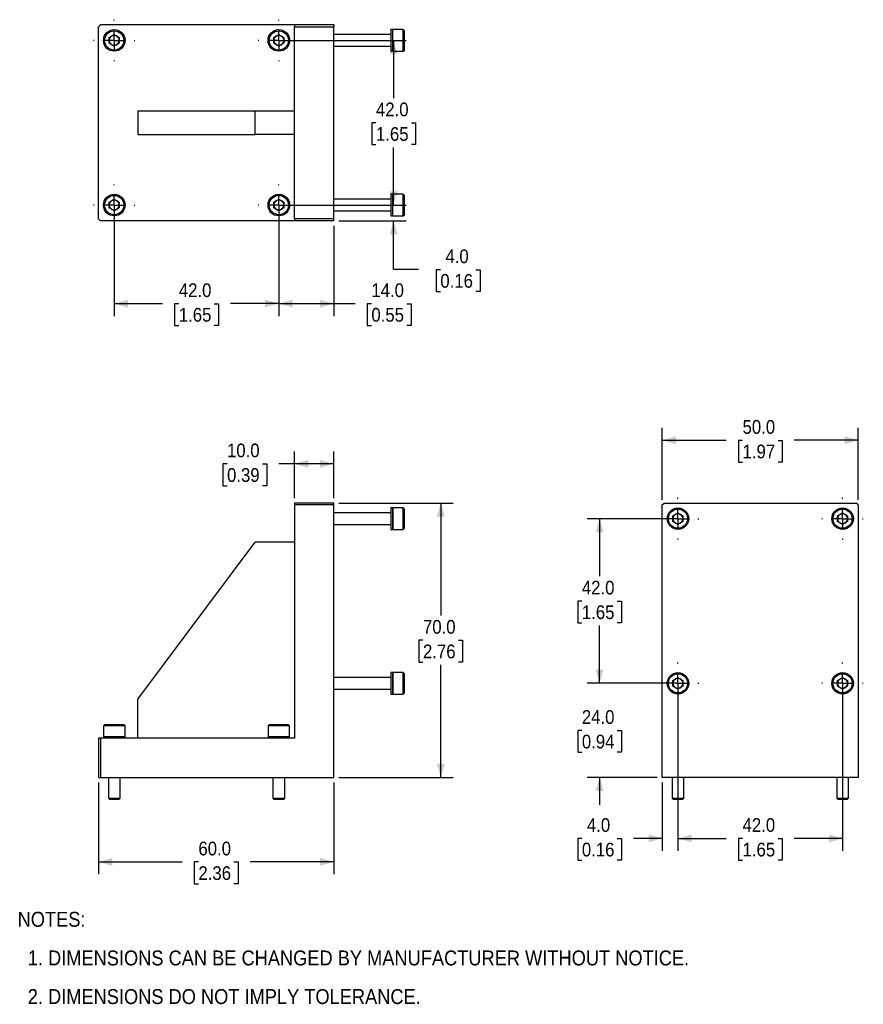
# Model space of a CAD drawing. Header units: millimetres. Extents: x 10 to 432, y 0 to 263.
# Tile 1 of 4: x 10 to 225, y 12 to 263. Entities that reach past the tile are written whole.
import ezdxf

# ---------------------------------------------------------------- set-up
doc = ezdxf.new("R2010")
doc.units = ezdxf.units.MM
doc.linetypes.add('SLD-Center', pattern=[19.05, 15.24, -1.27, 1.27, -1.27])
doc.linetypes.add('SLD-Solid', pattern=[0])
doc.layers.add('CENTER', color=40, linetype='SLD-Center')
doc.layers.add('DIMENSIONS', color=140, linetype='SLD-Solid', lineweight=25)
doc.layers.add('TEXT', color=140, linetype='SLD-Solid', lineweight=25)
doc.styles.add('SLDTEXTSTYLE0', font='GOTHIC.TTF', dxfattribs={"width": 0.913})
doc.dimstyles.new('SLDDIMSTYLE0', dxfattribs={"dimtxt": 3.5, "dimasz": 3.5, "dimexe": 0, "dimexo": 0.0625, "dimgap": 0.875, "dimtad": 0, "dimtih": 1, "dimtoh": 1, "dimdec": 1, "dimrnd": 1e-09, "dimzin": 4, "dimdsep": 46, "dimtxsty": 'SLDTEXTSTYLE0', "dimsah": 1, "dimcen": 0.09, "dimadec": 0, "dimazin": 1, "dimtfac": 1, "dimtdec": 1, "dimtofl": 0, "dimtmove": 0, "dimatfit": 3, "dimfxl": 0, "dimfrac": 2, "dimtolj": 1, "dimtzin": 12, "dimarcsym": 0})
doc.dimstyles.new('SLDDIMSTYLE1', dxfattribs={"dimtxt": 3.5, "dimasz": 3.5, "dimexe": 0, "dimexo": 0.0625, "dimgap": 0.875, "dimtad": 0, "dimtih": 1, "dimtoh": 1, "dimdec": 1, "dimrnd": 1e-09, "dimzin": 4, "dimdsep": 46, "dimtxsty": 'SLDTEXTSTYLE0', "dimsah": 1, "dimcen": 0.09, "dimadec": 0, "dimazin": 1, "dimtfac": 1, "dimtdec": 1, "dimtmove": 0, "dimatfit": 0, "dimfxl": 0, "dimfrac": 2, "dimtolj": 1, "dimtzin": 12, "dimarcsym": 0})

# ---------------------------------------------------------------- blocks, each defined once
blk = doc.blocks.new('SW_NOTE_0_2')
at = {"layer": 'TEXT', "color": 0, "char_height": 3.81, "attachment_point": 1, "style": 'SLDTEXTSTYLE0'}
for s, insert in [('NOTES:', (0, 4.87)), ('  1. DIMENSIONS CAN BE CHANGED BY MANUFACTURER WITHOUT NOTICE.', (0, -4.99)), ('  2. DIMENSIONS DO NOT IMPLY TOLERANCE.', (0, -14.84))]:
    blk.add_mtext(s, dxfattribs=dict(at, insert=insert))
blk = doc.blocks.new('_D')
at = {"layer": 'DIMENSIONS'}
for p, q in [((91.18, 139.57), (120.39, 139.57)), ((117.21, 139.57), (117.21, 110.87)), ((112.69, 104.55), (111.62, 104.55)), ((111.62, 104.55), (111.62, 98.99)), ((121.74, 104.55), (122.81, 104.55)), ((122.81, 104.55), (122.81, 98.99)), ((111.62, 98.99), (112.69, 98.99)), ((117.21, 69.57), (117.21, 98.28)), ((122.81, 98.99), (121.74, 98.99)), ((91.18, 69.57), (120.39, 69.57))]:
    blk.add_line(p, q, dxfattribs=at)
for points in [[(117.21, 139.57), (116.21, 136.07), (118.21, 136.07)], [(117.21, 69.57), (118.21, 73.07), (116.21, 73.07)]]:
    blk.add_solid(points, dxfattribs=at)
at = {"layer": 'DIMENSIONS', "char_height": 3.5, "attachment_point": 1, "style": 'SLDTEXTSTYLE0'}
for s, insert in [('70.0', (112.69, 109.73)), ('2.76', (112.69, 103.46))]:
    blk.add_mtext(s, dxfattribs=dict(at, insert=insert))
blk = doc.blocks.new('_D_1')
at = {"layer": 'DIMENSIONS'}
for p, q in [((29.91, 68.3), (29.91, 44.85)), ((89.91, 68.3), (89.91, 44.85)), ((29.91, 48.02), (51.25, 48.02)), ((55.39, 48), (54.32, 48)), ((54.32, 48), (54.32, 42.44)), ((64.44, 48), (65.51, 48)), ((65.51, 48), (65.51, 42.44)), ((89.91, 48.02), (68.58, 48.02)), ((54.32, 42.44), (55.39, 42.44)), ((65.51, 42.44), (64.44, 42.44))]:
    blk.add_line(p, q, dxfattribs=at)
for points in [[(29.91, 48.02), (33.41, 47.02), (33.41, 49.02)], [(89.91, 48.02), (86.41, 49.02), (86.41, 47.02)]]:
    blk.add_solid(points, dxfattribs=at)
at = {"layer": 'DIMENSIONS', "char_height": 3.5, "attachment_point": 1, "style": 'SLDTEXTSTYLE0'}
for s, insert in [('60.0', (55.39, 53.18)), ('2.36', (55.39, 46.91))]:
    blk.add_mtext(s, dxfattribs=dict(at, insert=insert))
blk = doc.blocks.new('_D_2')
at = {"layer": 'DIMENSIONS'}
for p, q in [((79.91, 140.84), (79.91, 152.75)), ((89.91, 140.84), (89.91, 152.75)), ((62.69, 149.55), (61.63, 149.55)), ((61.63, 149.55), (61.63, 143.99)), ((71.74, 149.55), (72.81, 149.55)), ((72.81, 149.55), (72.81, 143.99)), ((79.91, 149.57), (75.88, 149.57)), ((89.91, 149.57), (79.91, 149.57)), ((61.63, 143.99), (62.69, 143.99)), ((72.81, 143.99), (71.74, 143.99))]:
    blk.add_line(p, q, dxfattribs=at)
for points in [[(79.91, 149.57), (83.41, 148.57), (83.41, 150.57)], [(89.91, 149.57), (86.41, 150.57), (86.41, 148.57)]]:
    blk.add_solid(points, dxfattribs=at)
at = {"layer": 'DIMENSIONS', "char_height": 3.5, "attachment_point": 1, "style": 'SLDTEXTSTYLE0'}
for s, insert in [('10.0', (62.69, 154.73)), ('0.39', (62.69, 148.46))]:
    blk.add_mtext(s, dxfattribs=dict(at, insert=insert))
blk = doc.blocks.new('_D_3')
at = {"layer": 'DIMENSIONS'}
for p, q in [((173.75, 140.34), (173.75, 158.75)), ((223.75, 140.34), (223.75, 158.75)), ((173.75, 155.57), (190.09, 155.57)), ((194.23, 155.55), (193.16, 155.55)), ((193.16, 155.55), (193.16, 149.99)), ((203.28, 155.55), (204.35, 155.55)), ((204.35, 155.55), (204.35, 149.99)), ((223.75, 155.57), (207.42, 155.57)), ((193.16, 149.99), (194.23, 149.99)), ((204.35, 149.99), (203.28, 149.99))]:
    blk.add_line(p, q, dxfattribs=at)
for points in [[(173.75, 155.57), (177.25, 154.57), (177.25, 156.57)], [(223.75, 155.57), (220.25, 156.57), (220.25, 154.57)]]:
    blk.add_solid(points, dxfattribs=at)
at = {"layer": 'DIMENSIONS', "char_height": 3.5, "attachment_point": 1, "style": 'SLDTEXTSTYLE0'}
for s, insert in [('50.0', (194.23, 160.73)), ('1.97', (194.23, 154.46))]:
    blk.add_mtext(s, dxfattribs=dict(at, insert=insert))
blk = doc.blocks.new('_D_4')
at = {"layer": 'DIMENSIONS'}
for p, q in [((177.75, 92.3), (177.75, 50.85)), ((173.75, 68.3), (173.75, 50.85)), ((153.23, 54), (152.16, 54)), ((152.16, 54), (152.16, 48.44)), ((162.28, 54), (163.35, 54)), ((163.35, 54), (163.35, 48.44)), ((173.75, 54.02), (166.42, 54.02)), ((177.75, 54.02), (184.75, 54.02)), ((152.16, 48.44), (153.23, 48.44)), ((163.35, 48.44), (162.28, 48.44))]:
    blk.add_line(p, q, dxfattribs=at)
for points in [[(173.75, 54.02), (170.25, 55.02), (170.25, 53.02)], [(177.75, 54.02), (181.25, 53.02), (181.25, 55.02)]]:
    blk.add_solid(points, dxfattribs=at)
at = {"layer": 'DIMENSIONS', "char_height": 3.5, "attachment_point": 1, "style": 'SLDTEXTSTYLE0'}
for s, insert in [('4.0', (154.52, 59.18)), ('0.16', (153.23, 52.91))]:
    blk.add_mtext(s, dxfattribs=dict(at, insert=insert))
blk = doc.blocks.new('_D_5')
at = {"layer": 'DIMENSIONS'}
for p, q in [((177.75, 92.3), (177.75, 50.85)), ((219.75, 92.3), (219.75, 50.85)), ((177.75, 54.02), (190.09, 54.02)), ((194.23, 54), (193.16, 54)), ((193.16, 54), (193.16, 48.44)), ((203.28, 54), (204.35, 54)), ((204.35, 54), (204.35, 48.44)), ((219.75, 54.02), (207.42, 54.02)), ((193.16, 48.44), (194.23, 48.44)), ((204.35, 48.44), (203.28, 48.44))]:
    blk.add_line(p, q, dxfattribs=at)
for points in [[(177.75, 54.02), (181.25, 53.02), (181.25, 55.02)], [(219.75, 54.02), (216.25, 55.02), (216.25, 53.02)]]:
    blk.add_solid(points, dxfattribs=at)
at = {"layer": 'DIMENSIONS', "char_height": 3.5, "attachment_point": 1, "style": 'SLDTEXTSTYLE0'}
for s, insert in [('42.0', (194.23, 59.18)), ('1.65', (194.23, 52.91))]:
    blk.add_mtext(s, dxfattribs=dict(at, insert=insert))
blk = doc.blocks.new('_D_6')
at = {"layer": 'DIMENSIONS'}
for p, q in [((157.75, 93.57), (157.75, 100.57)), ((176.48, 93.57), (154.58, 93.57)), ((153.23, 81.55), (152.16, 81.55)), ((152.16, 81.55), (152.16, 75.99)), ((162.28, 81.55), (163.35, 81.55)), ((163.35, 81.55), (163.35, 75.99)), ((152.16, 75.99), (153.23, 75.99)), ((163.35, 75.99), (162.28, 75.99)), ((172.48, 69.57), (154.58, 69.57)), ((157.75, 69.57), (157.75, 62.57))]:
    blk.add_line(p, q, dxfattribs=at)
for points in [[(157.75, 93.57), (158.75, 97.07), (156.75, 97.07)], [(157.75, 69.57), (156.75, 66.07), (158.75, 66.07)]]:
    blk.add_solid(points, dxfattribs=at)
at = {"layer": 'DIMENSIONS', "char_height": 3.5, "attachment_point": 1, "style": 'SLDTEXTSTYLE0'}
for s, insert in [('24.0', (153.23, 86.73)), ('0.94', (153.23, 80.46))]:
    blk.add_mtext(s, dxfattribs=dict(at, insert=insert))
blk = doc.blocks.new('_D_7')
at = {"layer": 'DIMENSIONS'}
for p, q in [((176.48, 135.57), (154.58, 135.57)), ((157.75, 135.57), (157.75, 120.87)), ((153.23, 114.55), (152.16, 114.55)), ((152.16, 114.55), (152.16, 108.99)), ((162.28, 114.55), (163.35, 114.55)), ((163.35, 114.55), (163.35, 108.99)), ((152.16, 108.99), (153.23, 108.99)), ((157.75, 93.57), (157.75, 108.28)), ((163.35, 108.99), (162.28, 108.99)), ((176.48, 93.57), (154.58, 93.57))]:
    blk.add_line(p, q, dxfattribs=at)
for points in [[(157.75, 135.57), (156.75, 132.07), (158.75, 132.07)], [(157.75, 93.57), (158.75, 97.07), (156.75, 97.07)]]:
    blk.add_solid(points, dxfattribs=at)
at = {"layer": 'DIMENSIONS', "char_height": 3.5, "attachment_point": 1, "style": 'SLDTEXTSTYLE0'}
for s, insert in [('42.0', (153.23, 119.73)), ('1.65', (153.23, 113.46))]:
    blk.add_mtext(s, dxfattribs=dict(at, insert=insert))
blk = doc.blocks.new('SW_CENTERMARKSYMBOL_0')
at = {"layer": 'CENTER', "color": 0}
for p, q in [((0, 5.08), (0, 5.29)), ((0, 0), (0, 2.54)), ((-5.08, 0), (-5.29, 0)), ((0, 0), (-2.54, 0)), ((0, 0), (0, -2.54)), ((0, 0), (2.54, 0)), ((5.08, 0), (5.29, 0)), ((0, -5.08), (0, -5.29))]:
    blk.add_line(p, q, dxfattribs=at)
blk = doc.blocks.new('SW_CENTERMARKSYMBOL_1')
at = {"layer": 'CENTER', "color": 0}
for p, q in [((0, 5.08), (0, 5.29)), ((0, 0), (0, 2.54)), ((-5.08, 0), (-5.29, 0)), ((0, 0), (-2.54, 0)), ((0, 0), (0, -2.54)), ((0, 0), (2.54, 0)), ((5.08, 0), (5.29, 0)), ((0, -5.08), (0, -5.29))]:
    blk.add_line(p, q, dxfattribs=at)
blk = doc.blocks.new('SW_CENTERMARKSYMBOL_2')
at = {"layer": 'CENTER', "color": 0}
for p, q in [((0, 5.08), (0, 5.29)), ((0, 0), (0, 2.54)), ((-5.08, 0), (-5.29, 0)), ((0, 0), (-2.54, 0)), ((0, 0), (0, -2.54)), ((0, 0), (2.54, 0)), ((5.08, 0), (5.29, 0)), ((0, -5.08), (0, -5.29))]:
    blk.add_line(p, q, dxfattribs=at)
blk = doc.blocks.new('SW_CENTERMARKSYMBOL_3')
at = {"layer": 'CENTER', "color": 0}
for p, q in [((0, 5.08), (0, 5.29)), ((0, 0), (0, 2.54)), ((-5.08, 0), (-5.29, 0)), ((0, 0), (-2.54, 0)), ((0, 0), (0, -2.54)), ((0, 0), (2.54, 0)), ((5.08, 0), (5.29, 0)), ((0, -5.08), (0, -5.29))]:
    blk.add_line(p, q, dxfattribs=at)
blk = doc.blocks.new('_D_8')
at = {"layer": 'DIMENSIONS'}
for p, q in [((105.21, 215.57), (105.21, 222.57)), ((77.18, 215.57), (108.39, 215.57)), ((91.18, 211.57), (108.39, 211.57)), ((105.21, 199.11), (105.21, 211.57)), ((111.56, 199.11), (105.21, 199.11)), ((117.12, 199.08), (116.05, 199.08)), ((116.05, 199.08), (116.05, 193.52)), ((126.17, 199.08), (127.24, 199.08)), ((127.24, 199.08), (127.24, 193.52)), ((116.05, 193.52), (117.12, 193.52)), ((127.24, 193.52), (126.17, 193.52))]:
    blk.add_line(p, q, dxfattribs=at)
for points in [[(105.21, 215.57), (106.21, 219.07), (104.21, 219.07)], [(105.21, 211.57), (104.21, 208.07), (106.21, 208.07)]]:
    blk.add_solid(points, dxfattribs=at)
at = {"layer": 'DIMENSIONS', "char_height": 3.5, "attachment_point": 1, "style": 'SLDTEXTSTYLE0'}
for s, insert in [('4.0', (118.41, 204.26)), ('0.16', (117.12, 197.99))]:
    blk.add_mtext(s, dxfattribs=dict(at, insert=insert))
blk = doc.blocks.new('_D_9')
at = {"layer": 'DIMENSIONS'}
for p, q in [((77.18, 257.57), (108.39, 257.57)), ((105.21, 257.57), (105.21, 242.86)), ((100.69, 236.54), (99.62, 236.54)), ((99.62, 236.54), (99.62, 230.99)), ((109.74, 236.54), (110.81, 236.54)), ((110.81, 236.54), (110.81, 230.99)), ((99.62, 230.99), (100.69, 230.99)), ((105.21, 215.57), (105.21, 230.28)), ((110.81, 230.99), (109.74, 230.99)), ((77.18, 215.57), (108.39, 215.57))]:
    blk.add_line(p, q, dxfattribs=at)
for points in [[(105.21, 257.57), (104.21, 254.07), (106.21, 254.07)], [(105.21, 215.57), (106.21, 219.07), (104.21, 219.07)]]:
    blk.add_solid(points, dxfattribs=at)
at = {"layer": 'DIMENSIONS', "char_height": 3.5, "attachment_point": 1, "style": 'SLDTEXTSTYLE0'}
for s, insert in [('42.0', (100.69, 241.72)), ('1.65', (100.69, 235.46))]:
    blk.add_mtext(s, dxfattribs=dict(at, insert=insert))
blk = doc.blocks.new('_D_10')
at = {"layer": 'DIMENSIONS'}
for p, q in [((75.91, 214.3), (75.91, 187.27)), ((89.91, 210.3), (89.91, 187.27)), ((75.91, 190.44), (89.91, 190.44)), ((89.91, 190.44), (95.38, 190.44)), ((99.52, 190.41), (98.45, 190.41)), ((98.45, 190.41), (98.45, 184.86)), ((108.57, 190.41), (109.64, 190.41)), ((109.64, 190.41), (109.64, 184.86)), ((98.45, 184.86), (99.52, 184.86)), ((109.64, 184.86), (108.57, 184.86))]:
    blk.add_line(p, q, dxfattribs=at)
for points in [[(75.91, 190.44), (79.41, 189.44), (79.41, 191.44)], [(89.91, 190.44), (86.41, 191.44), (86.41, 189.44)]]:
    blk.add_solid(points, dxfattribs=at)
at = {"layer": 'DIMENSIONS', "char_height": 3.5, "attachment_point": 1, "style": 'SLDTEXTSTYLE0'}
for s, insert in [('14.0', (99.52, 195.6)), ('0.55', (99.52, 189.33))]:
    blk.add_mtext(s, dxfattribs=dict(at, insert=insert))
blk = doc.blocks.new('_D_11')
at = {"layer": 'DIMENSIONS'}
for p, q in [((33.91, 214.3), (33.91, 187.27)), ((75.91, 214.3), (75.91, 187.27)), ((33.91, 190.44), (46.25, 190.44)), ((50.39, 190.41), (49.32, 190.41)), ((49.32, 190.41), (49.32, 184.86)), ((59.44, 190.41), (60.51, 190.41)), ((60.51, 190.41), (60.51, 184.86)), ((75.91, 190.44), (63.58, 190.44)), ((49.32, 184.86), (50.39, 184.86)), ((60.51, 184.86), (59.44, 184.86))]:
    blk.add_line(p, q, dxfattribs=at)
for points in [[(33.91, 190.44), (37.41, 189.44), (37.41, 191.44)], [(75.91, 190.44), (72.41, 191.44), (72.41, 189.44)]]:
    blk.add_solid(points, dxfattribs=at)
at = {"layer": 'DIMENSIONS', "char_height": 3.5, "attachment_point": 1, "style": 'SLDTEXTSTYLE0'}
for s, insert in [('42.0', (50.39, 195.6)), ('1.65', (50.39, 189.33))]:
    blk.add_mtext(s, dxfattribs=dict(at, insert=insert))
blk = doc.blocks.new('SW_CENTERMARKSYMBOL_4')
at = {"layer": 'CENTER', "color": 0}
for p, q in [((0, 5.08), (0, 5.29)), ((0, 0), (0, 2.54)), ((-5.08, 0), (-5.29, 0)), ((0, 0), (-2.54, 0)), ((0, 0), (0, -2.54)), ((0, 0), (2.54, 0)), ((5.08, 0), (5.29, 0)), ((0, -5.08), (0, -5.29))]:
    blk.add_line(p, q, dxfattribs=at)
blk = doc.blocks.new('SW_CENTERMARKSYMBOL_5')
at = {"layer": 'CENTER', "color": 0}
for p, q in [((0, 5.08), (0, 5.29)), ((0, 0), (0, 2.54)), ((-5.08, 0), (-5.29, 0)), ((0, 0), (-2.54, 0)), ((0, 0), (0, -2.54)), ((0, 0), (2.54, 0)), ((5.08, 0), (5.29, 0)), ((0, -5.08), (0, -5.29))]:
    blk.add_line(p, q, dxfattribs=at)
blk = doc.blocks.new('SW_CENTERMARKSYMBOL_6')
at = {"layer": 'CENTER', "color": 0}
for p, q in [((0, 5.08), (0, 5.29)), ((0, 0), (0, 2.54)), ((-5.08, 0), (-5.29, 0)), ((0, 0), (-2.54, 0)), ((0, 0), (0, -2.54)), ((0, 0), (2.54, 0)), ((5.08, 0), (5.29, 0)), ((0, -5.08), (0, -5.29))]:
    blk.add_line(p, q, dxfattribs=at)
blk = doc.blocks.new('SW_CENTERMARKSYMBOL_7')
at = {"layer": 'CENTER', "color": 0}
for p, q in [((0, 5.08), (0, 5.29)), ((0, 0), (0, 2.54)), ((-5.08, 0), (-5.29, 0)), ((0, 0), (-2.54, 0)), ((0, 0), (0, -2.54)), ((0, 0), (2.54, 0)), ((5.08, 0), (5.29, 0)), ((0, -5.08), (0, -5.29))]:
    blk.add_line(p, q, dxfattribs=at)

msp = doc.modelspace()

# ---------------------------------------------------------------- linework, layer by layer
for p, q in [((29.91, 261.07), (30.41, 261.57)), ((79.91, 261.57), (30.41, 261.57)), ((89.91, 261.57), (79.91, 261.57)), ((79.91, 261.57), (79.91, 261.07)), ((89.91, 261.57), (89.91, 261.07)), ((29.91, 212.07), (29.91, 261.07)), ((32.63, 258.31), (33.91, 259.05)), ((33.91, 259.05), (35.19, 258.31)), ((74.63, 258.31), (75.91, 259.05)), ((75.91, 259.05), (77.19, 258.31)), ((79.91, 261.07), (89.91, 261.07)), ((79.91, 212.07), (79.91, 261.07)), ((89.91, 212.07), (89.91, 261.07)), ((104.51, 259.07), (89.91, 259.07)), ((104.96, 260.32), (104.51, 260.32)), ((104.51, 260.32), (104.51, 254.82)), ((107.66, 260.32), (104.96, 260.32)), ((104.96, 254.82), (104.96, 260.32)), ((107.96, 260.02), (107.66, 260.32)), ((107.66, 254.82), (107.66, 260.32)), ((107.96, 255.12), (107.96, 260.02)), ((32.63, 256.83), (32.63, 258.31)), ((33.91, 256.09), (32.63, 256.83)), ((35.19, 256.83), (33.91, 256.09)), ((35.19, 258.31), (35.19, 256.83)), ((74.63, 256.83), (74.63, 258.31)), ((75.91, 256.09), (74.63, 256.83)), ((77.19, 256.83), (75.91, 256.09)), ((77.19, 258.31), (77.19, 256.83)), ((89.91, 256.07), (104.51, 256.07)), ((104.51, 254.82), (104.96, 254.82)), ((104.96, 254.82), (107.66, 254.82)), ((107.66, 254.82), (107.96, 255.12)), ((39.91, 239.57), (69.91, 239.57)), ((39.91, 239.57), (39.91, 233.57)), ((69.91, 233.57), (69.91, 239.57)), ((69.91, 239.57), (79.91, 239.57)), ((39.91, 233.57), (69.91, 233.57)), ((79.91, 233.57), (69.91, 233.57)), ((32.63, 216.31), (33.91, 217.05)), ((32.63, 214.83), (32.63, 216.31)), ((33.91, 217.05), (35.19, 216.31)), ((35.19, 216.31), (35.19, 214.83)), ((74.63, 216.31), (75.91, 217.05)), ((74.63, 214.83), (74.63, 216.31)), ((75.91, 217.05), (77.19, 216.31)), ((77.19, 216.31), (77.19, 214.83)), ((104.51, 217.07), (89.91, 217.07)), ((104.96, 218.32), (104.51, 218.32)), ((104.51, 218.32), (104.51, 212.82)), ((107.66, 218.32), (104.96, 218.32)), ((104.96, 212.82), (104.96, 218.32)), ((107.96, 218.02), (107.66, 218.32)), ((107.66, 212.82), (107.66, 218.32)), ((107.96, 213.12), (107.96, 218.02)), ((33.91, 214.09), (32.63, 214.83)), ((35.19, 214.83), (33.91, 214.09)), ((75.91, 214.09), (74.63, 214.83)), ((77.19, 214.83), (75.91, 214.09)), ((89.91, 214.07), (104.51, 214.07)), ((30.41, 211.57), (29.91, 212.07)), ((79.91, 211.57), (30.41, 211.57)), ((89.91, 212.07), (79.91, 212.07)), ((79.91, 212.07), (79.91, 211.57)), ((89.91, 211.57), (79.91, 211.57)), ((89.91, 211.57), (89.91, 212.07)), ((104.51, 212.82), (104.96, 212.82)), ((104.96, 212.82), (107.66, 212.82)), ((107.66, 212.82), (107.96, 213.12)), ((89.91, 139.57), (79.91, 139.57)), ((79.91, 139.57), (79.91, 139.07)), ((79.91, 139.07), (79.91, 79.57)), ((89.91, 139.07), (79.91, 139.07)), ((89.91, 139.07), (89.91, 139.57)), ((89.91, 69.57), (89.91, 139.07)), ((104.96, 138.32), (104.51, 138.32)), ((104.51, 138.32), (104.51, 135.57)), ((107.66, 138.32), (104.96, 138.32)), ((104.96, 132.82), (104.96, 138.32)), ((104.96, 138.32), (104.96, 135.57)), ((107.96, 138.02), (107.66, 138.32)), ((107.66, 132.82), (107.66, 138.32)), ((173.75, 139.07), (174.25, 139.57)), ((173.75, 69.57), (173.75, 139.07)), ((174.25, 139.57), (223.25, 139.57)), ((223.75, 139.07), (223.25, 139.57)), ((223.75, 139.07), (223.75, 69.57)), ((104.51, 137.07), (89.91, 137.07)), ((107.96, 135.57), (107.96, 138.02)), ((176.47, 136.31), (177.75, 137.05)), ((176.47, 134.83), (176.47, 136.31)), ((177.75, 137.05), (179.03, 136.31)), ((179.03, 136.31), (179.03, 134.83)), ((218.47, 136.31), (219.75, 137.05)), ((218.47, 134.83), (218.47, 136.31)), ((219.75, 137.05), (221.03, 136.31)), ((221.03, 136.31), (221.03, 134.83)), ((89.91, 134.07), (104.51, 134.07)), ((104.51, 135.57), (104.51, 132.82)), ((104.96, 135.57), (104.96, 132.82)), ((107.66, 132.82), (107.96, 133.12)), ((107.96, 133.12), (107.96, 135.57)), ((177.75, 134.1), (176.47, 134.83)), ((179.03, 134.83), (177.75, 134.1)), ((219.75, 134.1), (218.47, 134.83)), ((221.03, 134.83), (219.75, 134.1)), ((104.51, 132.82), (104.96, 132.82)), ((104.96, 132.82), (107.66, 132.82)), ((39.91, 89.57), (69.91, 129.57)), ((79.91, 129.57), (69.91, 129.57)), ((104.96, 96.32), (104.51, 96.32)), ((104.51, 96.32), (104.51, 93.57)), ((107.66, 96.32), (104.96, 96.32)), ((104.96, 90.82), (104.96, 96.32)), ((104.96, 96.32), (104.96, 93.57)), ((107.96, 96.02), (107.66, 96.32)), ((107.66, 90.82), (107.66, 96.32)), ((107.96, 93.57), (107.96, 96.02)), ((104.51, 95.07), (89.91, 95.07)), ((104.51, 93.57), (104.51, 90.82)), ((104.96, 93.57), (104.96, 90.82)), ((107.96, 91.12), (107.96, 93.57)), ((176.47, 94.31), (177.75, 95.05)), ((176.47, 92.83), (176.47, 94.31)), ((177.75, 95.05), (179.03, 94.31)), ((179.03, 94.31), (179.03, 92.83)), ((218.47, 94.31), (219.75, 95.05)), ((218.47, 92.83), (218.47, 94.31)), ((219.75, 95.05), (221.03, 94.31)), ((221.03, 94.31), (221.03, 92.83)), ((89.91, 92.07), (104.51, 92.07)), ((104.51, 90.82), (104.96, 90.82)), ((104.96, 90.82), (107.66, 90.82)), ((107.66, 90.82), (107.96, 91.12)), ((177.75, 92.1), (176.47, 92.83)), ((179.03, 92.83), (177.75, 92.1)), ((219.75, 92.1), (218.47, 92.83)), ((221.03, 92.83), (219.75, 92.1)), ((39.91, 79.57), (39.91, 89.57)), ((31.46, 83.02), (31.16, 82.72)), ((36.36, 83.02), (31.46, 83.02)), ((36.66, 82.72), (36.36, 83.02)), ((73.46, 83.02), (73.16, 82.72)), ((78.36, 83.02), (73.46, 83.02)), ((78.66, 82.72), (78.36, 83.02)), ((31.16, 82.72), (31.16, 80.02)), ((36.66, 82.72), (31.16, 82.72)), ((36.66, 80.02), (36.66, 82.72)), ((73.16, 82.72), (73.16, 80.02)), ((78.66, 82.72), (73.16, 82.72)), ((78.66, 80.02), (78.66, 82.72)), ((29.91, 79.57), (29.91, 69.57)), ((30.41, 79.57), (29.91, 79.57)), ((30.41, 79.57), (30.41, 69.57)), ((79.91, 79.57), (30.41, 79.57)), ((31.16, 80.02), (31.16, 79.57)), ((31.16, 80.02), (36.66, 80.02)), ((36.66, 79.57), (36.66, 80.02)), ((73.16, 80.02), (73.16, 79.57)), ((73.16, 80.02), (78.66, 80.02)), ((78.66, 79.57), (78.66, 80.02)), ((29.91, 69.57), (30.41, 69.57)), ((30.41, 69.57), (89.91, 69.57)), ((32.41, 69.57), (32.41, 64.3)), ((35.41, 64.3), (35.41, 69.57)), ((74.41, 69.57), (74.41, 64.3)), ((77.41, 64.3), (77.41, 69.57)), ((223.75, 69.57), (173.75, 69.57)), ((176.25, 69.57), (176.25, 64.3)), ((179.25, 64.3), (179.25, 69.57)), ((218.25, 69.57), (218.25, 64.3)), ((221.25, 64.3), (221.25, 69.57)), ((32.41, 64.3), (32.69, 64.02)), ((32.41, 64.3), (35.41, 64.3)), ((32.69, 64.02), (35.13, 64.02)), ((35.13, 64.02), (35.41, 64.3)), ((74.41, 64.3), (74.69, 64.02)), ((74.41, 64.3), (77.41, 64.3)), ((74.69, 64.02), (77.13, 64.02)), ((77.13, 64.02), (77.41, 64.3)), ((176.25, 64.3), (176.53, 64.02)), ((176.25, 64.3), (179.25, 64.3)), ((176.53, 64.02), (178.97, 64.02)), ((178.97, 64.02), (179.25, 64.3)), ((218.25, 64.3), (218.53, 64.02)), ((218.25, 64.3), (221.25, 64.3)), ((218.53, 64.02), (220.97, 64.02)), ((220.97, 64.02), (221.25, 64.3))]:
    msp.add_line(p, q)
for centre, radius in [((33.91, 257.57), 2.75), ((33.91, 257.57), 2.45), ((75.91, 257.57), 2.75), ((75.91, 257.57), 2.45), ((33.91, 215.57), 2.75), ((33.91, 215.57), 2.45), ((75.91, 215.57), 2.75), ((75.91, 215.57), 2.45), ((177.75, 135.57), 2.75), ((219.75, 135.57), 2.75), ((177.75, 135.57), 2.45), ((219.75, 135.57), 2.45), ((177.75, 93.57), 2.75), ((177.75, 93.57), 2.45), ((219.75, 93.57), 2.75), ((219.75, 93.57), 2.45)]:
    msp.add_circle(centre, radius)
for centre, start, end in [((33.91, 257.57), 60, 120), ((75.91, 257.57), 60, 120), ((33.91, 257.57), 120, 180), ((33.91, 257.57), 180, 240), ((33.91, 257.57), 240, 300), ((33.91, 257.57), 360, 60), ((33.91, 257.57), 300, 360), ((75.91, 257.57), 120, 180), ((75.91, 257.57), 180, 240), ((75.91, 257.57), 240, 300), ((75.91, 257.57), 360, 60), ((75.91, 257.57), 300, 360), ((33.91, 215.57), 120, 180), ((33.91, 215.57), 60, 120), ((33.91, 215.57), 360, 60), ((75.91, 215.57), 120, 180), ((75.91, 215.57), 60, 120), ((75.91, 215.57), 360, 60), ((33.91, 215.57), 180, 240), ((33.91, 215.57), 240, 300), ((33.91, 215.57), 300, 360), ((75.91, 215.57), 180, 240), ((75.91, 215.57), 240, 300), ((75.91, 215.57), 300, 360), ((177.75, 135.57), 120, 180), ((177.75, 135.57), 60, 120), ((177.75, 135.57), 0, 60), ((219.75, 135.57), 120, 180), ((219.75, 135.57), 60, 120), ((219.75, 135.57), 0, 60), ((177.75, 135.57), 180, 240), ((177.75, 135.57), 240, 300), ((177.75, 135.57), 300, 0), ((219.75, 135.57), 180, 240), ((219.75, 135.57), 240, 300), ((219.75, 135.57), 300, 0), ((177.75, 93.57), 120, 180), ((177.75, 93.57), 180, 240), ((177.75, 93.57), 60, 120), ((177.75, 93.57), 0, 60), ((177.75, 93.57), 300, 0), ((219.75, 93.57), 120, 180), ((219.75, 93.57), 180, 240), ((219.75, 93.57), 60, 120), ((219.75, 93.57), 0, 60), ((219.75, 93.57), 300, 0), ((177.75, 93.57), 240, 300), ((219.75, 93.57), 240, 300)]:
    msp.add_arc(centre, 1.28, start, end)

# ---------------------------------------------------------------- block references
at = {"layer": 'CENTER'}
for name, p in [('SW_CENTERMARKSYMBOL_4', (33.91, 257.57)), ('SW_CENTERMARKSYMBOL_6', (75.91, 257.57)), ('SW_CENTERMARKSYMBOL_5', (33.91, 215.57)), ('SW_CENTERMARKSYMBOL_7', (75.91, 215.57)), ('SW_CENTERMARKSYMBOL_1', (177.75, 135.57)), ('SW_CENTERMARKSYMBOL_0', (219.75, 135.57)), ('SW_CENTERMARKSYMBOL_3', (177.75, 93.57)), ('SW_CENTERMARKSYMBOL_2', (219.75, 93.57))]:
    msp.add_blockref(name, p, dxfattribs=at)
at = {"layer": 'TEXT'}
msp.add_blockref('SW_NOTE_0_2', (9.26, 30.41), dxfattribs=at)

# ---------------------------------------------------------------- dimensions: what is measured, and where the dimension line sits
at = {"layer": 'DIMENSIONS'}
for base, p1, p2, dimstyle, picture, middle in [((105.21, 257.57), (75.91, 215.57), (75.91, 257.57), 'SLDDIMSTYLE0', '_D_9', (105.21, 236.57)), ((105.21, 215.57), (89.91, 211.57), (75.91, 215.57), 'SLDDIMSTYLE1', '_D_8', (105.21, 199.11)), ((117.21, 139.57), (89.91, 69.57), (89.91, 139.57), 'SLDDIMSTYLE0', '_D', (117.21, 104.57)), ((157.75, 93.57), (177.75, 135.57), (177.75, 93.57), 'SLDDIMSTYLE0', '_D_7', (157.75, 114.57)), ((157.75, 93.57), (173.75, 69.57), (177.75, 93.57), 'SLDDIMSTYLE1', '_D_6', (157.75, 81.57))]:
    dim = msp.add_linear_dim(base=base, p1=p1, p2=p2, angle=90, dimstyle=dimstyle, dxfattribs=at)
    dim.commit()
    dim.dimension.update_dxf_attribs({"geometry": picture, "text_midpoint": middle, "dimtype": 160})
for base, p1, p2, dimstyle, picture, middle in [((33.91, 190.44), (75.91, 215.57), (33.91, 215.57), 'SLDDIMSTYLE0', '_D_11', (54.91, 190.44)), ((75.91, 190.44), (89.91, 211.57), (75.91, 215.57), 'SLDDIMSTYLE0', '_D_10', (104.04, 190.44)), ((223.75, 155.57), (173.75, 139.07), (223.75, 139.07), 'SLDDIMSTYLE0', '_D_3', (198.75, 155.57)), ((79.91, 149.57), (89.91, 139.57), (79.91, 139.57), 'SLDDIMSTYLE0', '_D_2', (67.22, 149.57)), ((177.75, 54.02), (173.75, 69.57), (177.75, 93.57), 'SLDDIMSTYLE1', '_D_4', (157.75, 54.02)), ((219.75, 54.02), (177.75, 93.57), (219.75, 93.57), 'SLDDIMSTYLE0', '_D_5', (198.75, 54.02)), ((29.91, 48.02), (89.91, 69.57), (29.91, 69.57), 'SLDDIMSTYLE0', '_D_1', (59.91, 48.02))]:
    dim = msp.add_linear_dim(base=base, p1=p1, p2=p2, dimstyle=dimstyle, dxfattribs=at)
    dim.commit()
    dim.dimension.update_dxf_attribs({"geometry": picture, "text_midpoint": middle, "dimtype": 160})

doc.saveas('drawing.dxf')
